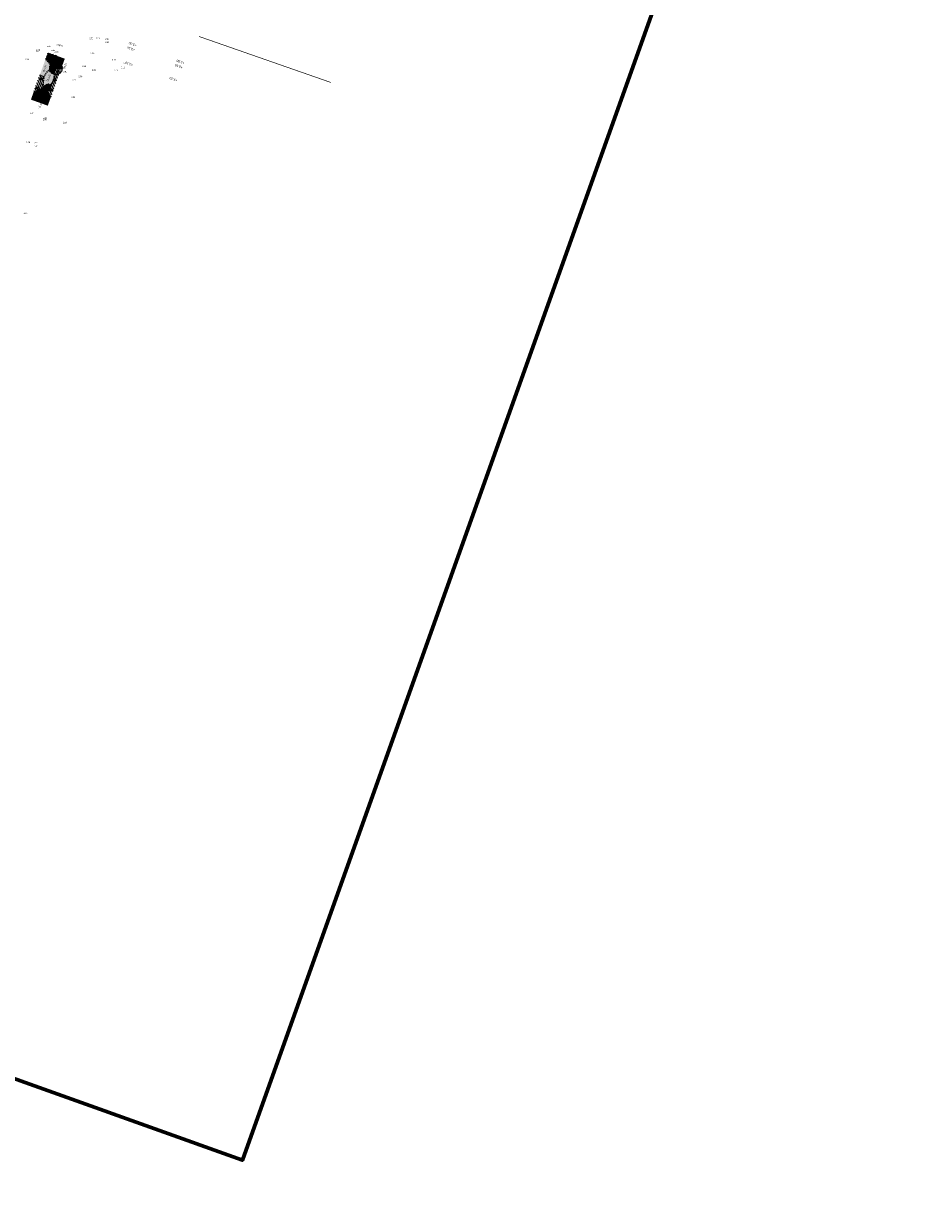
# Model space of a CAD drawing. Header units: metres. Extents: x 132707 to 140183, y 449708 to 457222.
# Tile 14 of 29: x 136602 to 136743, y 453720 to 453905. Entities that reach past the tile are written whole.
import ezdxf

# ---------------------------------------------------------------- set-up
doc = ezdxf.new("R2010")
doc.units = ezdxf.units.M
for name, pattern in [('DASHED2', [9.524999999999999, 6.35, -3.175]), ('lengtemarkering_1-3x10', [4, 1, -3]), ('LIJN3-1', [4, 3, -1])]:
    doc.linetypes.add(name, pattern=pattern)
doc.layers.add('-DR-alg-bladkaders viewports', color=7, linetype='Continuous', lineweight=60)
doc.layers.add('-DR-nw-gr-plantvak-scheiding', color=1, linetype='DASHED2', lineweight=9)
for name, color, linetype in [('-DR-bs-txt-hoogtemaat', 253, 'Continuous'), ('-DR-nw-gr-arc-bollen', 10, 'Continuous'), ('-DR-nw-gr-arc-solitaire vaste planten-Aster Thomsonii', 213, 'Continuous'), ('-DR-nw-gr-arc-solitaire vaste planten-Euphorbia', 21, 'Continuous'), ('-DR-nw-gr-arc-solitaire vaste planten-Pycnantheum', 42, 'Continuous'), ('-DR-nw-gr-solitaire heester', 96, 'Continuous'), ('-DR-nw-gr-text', 2, 'Continuous'), ('-DR-nw-mk-streep 3-1', 253, 'LIJN3-1')]:
    doc.layers.add(name, color=color, linetype=linetype)
doc.layers.add('-DR-nw-gr-arc-beplanting', color=7, linetype='Continuous', true_color=0xabceb2)
doc.layers.add('-DR-nw-gr-arc-gras', color=7, linetype='Continuous', true_color=0x8ebf73)
doc.styles.add('Drong', font='txt', dxfattribs={"height": 1.8})
pattern_1 = [(115.335625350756, (136421.6013757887, 453325.5636872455), (-0.2869617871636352, -0.1358645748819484), [])]

# ---------------------------------------------------------------- blocks, each defined once
blk = doc.blocks.new('Solitaire heester')
blk.add_lwpolyline([(-1.738422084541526, -4.390808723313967), (-2.165650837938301, -3.928363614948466), (-2.483742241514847, -4.006582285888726), (-2.464906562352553, -3.243960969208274), (-3.108512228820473, -3.265308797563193), (-3.941315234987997, -2.904578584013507), (-3.868064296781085, -2.452012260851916), (-4.359586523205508, -2.179992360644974), (-4.239036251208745, -1.822945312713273), (-3.950943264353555, -1.283816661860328), (-4.465961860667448, -0.924314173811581), (-4.503076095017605, -0.2488687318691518), (-4.693194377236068, -0.1051291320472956), (-4.52288920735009, 0.7919674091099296), (-4.165535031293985, 0.7508631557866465), (-4.408840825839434, 1.52244183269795), (-4.334976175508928, 2.133900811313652), (-3.641002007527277, 2.854190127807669), (-3.727257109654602, 3.148478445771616), (-3.088619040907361, 3.940484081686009), (-2.461086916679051, 3.914225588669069), (-2.205140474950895, 4.358141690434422), (-1.729077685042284, 4.197407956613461), (-1.539266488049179, 3.97422214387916), (-0.8928984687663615, 4.71058514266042), (-0.7661533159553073, 4.614758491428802), (-0.2489862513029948, 4.811378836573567), (0.8385356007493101, 4.576780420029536), (0.7504387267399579, 4.394391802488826), (2.044152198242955, 4.063660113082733), (2.201816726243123, 3.745261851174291), (2.885605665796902, 3.885625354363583), (3.186395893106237, 3.598453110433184), (3.366635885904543, 2.954233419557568), (4.159869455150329, 2.633380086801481), (4.070851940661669, 2.212653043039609), (4.434400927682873, 1.71867540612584), (4.306120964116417, 1.417271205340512), (4.763654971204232, 0.573362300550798), (4.517280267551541, 0.5504799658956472), (4.76739476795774, -0.5150800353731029), (4.517336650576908, -1.491315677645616), (3.976366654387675, -1.679899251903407), (4.022745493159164, -2.013757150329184), (3.932500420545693, -2.752268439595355), (3.0564445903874, -3.305015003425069), (3.102209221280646, -3.797765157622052), (2.654917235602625, -4.415726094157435), (2.345783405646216, -4.231802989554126), (1.876529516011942, -4.365050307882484), (1.329057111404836, -4.180206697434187), (0.6990696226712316, -4.789516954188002), (0.4057020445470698, -4.637433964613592), (-0.5083884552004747, -4.753073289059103), (-0.8481344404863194, -4.267132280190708), (-1.476280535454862, -4.399766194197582), (-1.738422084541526, -4.390808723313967)])
blk.add_circle((0, 0), 0.15)

msp = doc.modelspace()

# ---------------------------------------------------------------- hatches: boundary and pattern name
at = {"layer": '-DR-nw-gr-arc-beplanting'}
h = msp.add_hatch(color=256, dxfattribs=at)
h.dxf.hatch_style = 1
edge = h.paths.add_edge_path()
edge.add_line((136604.7430163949, 453897.2501596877), (136605.438286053, 453896.9984021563))
edge.add_arc((136607.9124621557, 453896.0826529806), 2.638208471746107, 126.4699510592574, 159.6893340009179, ccw=False)
edge.add_arc((136607.6490568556, 453898.4265017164), 1.323548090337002, 160.3338329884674, 189.6683917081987, ccw=False)
edge.add_line((136606.4027120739, 453898.8719276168), (136605.6735313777, 453899.8199292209))
edge.add_line((136605.6735313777, 453899.8199292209), (136604.7430163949, 453897.2501596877))
h = msp.add_hatch(color=256, dxfattribs=at)
h.dxf.hatch_style = 1
edge = h.paths.add_edge_path()
edge.add_line((136605.6735313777, 453899.8199292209), (136606.4027120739, 453898.8719276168))
edge.add_arc((136606.9377262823, 453898.6658197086), 0.5733416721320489, 140.4086950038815, 158.9314095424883, ccw=False)
edge.add_arc((136606.6897962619, 453898.8810839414), 0.2452214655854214, 95.84969256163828, 142.2495155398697, ccw=False)
edge.add_arc((136606.6573637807, 453898.8552540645), 0.2698769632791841, 35.750666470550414, 88.42032129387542, ccw=False)
edge.add_line((136606.8763870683, 453899.0129321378), (136607.3363574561, 453900.3001008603))
edge.add_line((136607.3363574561, 453900.3001008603), (136606.0199985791, 453900.7767551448))
edge.add_line((136606.0199985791, 453900.7767551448), (136605.6735313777, 453899.8199292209))
h = msp.add_hatch(color=256, dxfattribs=at)
h.dxf.hatch_style = 1
edge = h.paths.add_edge_path()
edge.add_ellipse((136606.7030937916, 453898.3760065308), major_axis=(-0.03829028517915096, 0.7490219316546), ratio=0.4999999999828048, start_angle=0, end_angle=360)
h = msp.add_hatch(color=256, dxfattribs=at)
h.dxf.hatch_style = 1
edge = h.paths.add_edge_path()
edge.add_arc((136605.8835265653, 453898.3417962), 1.198413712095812, -5.136338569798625, 34.05719766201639, ccw=False)
edge.add_line((136607.0771280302, 453898.2345070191), (136608.1165497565, 453898.3427347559))
edge.add_line((136608.1165497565, 453898.3427347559), (136608.6527163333, 453899.823446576))
edge.add_line((136608.6527163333, 453899.823446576), (136607.3363574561, 453900.3001008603))
edge.add_line((136607.3363574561, 453900.3001008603), (136606.8763870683, 453899.0129321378))
h = msp.add_hatch(color=256, dxfattribs=at)
h.dxf.hatch_style = 1
edge = h.paths.add_edge_path()
edge.add_line((136603.8053260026, 453894.6605740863), (136604.868743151, 453894.9081291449))
edge.add_arc((136606.3226937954, 453894.2179614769), 1.609442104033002, 127.5897527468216, 154.6070381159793, ccw=False)
edge.add_arc((136607.9124621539, 453896.0826529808), 2.638208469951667, 159.6893339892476, 192.9087169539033, ccw=False)
edge.add_line((136605.438286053, 453896.9984021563), (136604.7430163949, 453897.2501596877))
edge.add_line((136604.7430163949, 453897.2501596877), (136603.8053260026, 453894.6605740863))
h = msp.add_hatch(color=256, dxfattribs=at)
h.dxf.hatch_style = 1
edge = h.paths.add_edge_path()
edge.add_arc((136606.4701506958, 453894.1075072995), 1.787599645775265, 111.09676557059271, 129.1754688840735, ccw=False)
edge.add_arc((136606.1831105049, 453894.8574796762), 0.9845789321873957, 93.26409451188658, 111.2217162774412, ccw=False)
edge.add_arc((136606.1685207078, 453895.4759961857), 0.366816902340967, 43.69335694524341, 96.49146146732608, ccw=False)
edge.add_arc((136604.7052620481, 453897.2389165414), 2.294846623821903, 318.8685701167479, 373.1183446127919)
edge.add_arc((136606.7053133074, 453897.8962708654), 0.2716913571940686, 277.6293294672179, 329.8384077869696, ccw=False)
edge.add_arc((136606.7445117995, 453897.8827827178), 0.2558172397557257, 220.2675769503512, 269.29946170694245, ccw=False)
edge.add_arc((136607.0131030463, 453898.1450528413), 0.6308394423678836, 204.2836931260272, 222.6764982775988, ccw=False)
edge.add_arc((136607.5184230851, 453898.3766883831), 1.186714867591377, 188.3566545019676, 204.4442346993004, ccw=False)
edge.add_arc((136607.9124621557, 453896.0826529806), 2.638208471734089, 126.4699510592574, 192.9087169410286)
h = msp.add_hatch(color=256, dxfattribs=at)
h.dxf.hatch_style = 1
edge = h.paths.add_edge_path()
edge.add_arc((136606.1187069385, 453895.5224398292), 0.3769344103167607, -20.702860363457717, 33.30133868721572, ccw=False)
edge.add_arc((136605.4742413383, 453895.6984187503), 1.043912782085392, 325.04363860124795, 342.76897496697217, ccw=False)
edge.add_arc((136604.8249661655, 453896.1469401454), 1.833038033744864, 306.72047868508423, 325.1811926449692, ccw=False)
edge.add_line((136605.9209610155, 453894.6776465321), (136606.5081345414, 453893.900832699))
edge.add_line((136606.5081345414, 453893.900832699), (136608.1165497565, 453898.3427347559))
edge.add_line((136608.1165497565, 453898.3427347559), (136607.0771280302, 453898.2345070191))
edge.add_arc((136606.1012927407, 453898.2588057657), 0.9761377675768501, 329.2533368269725, 358.5736035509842, ccw=False)
edge.add_arc((136604.7052620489, 453897.2389165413), 2.294846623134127, -41.131429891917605, 13.118344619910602, ccw=False)
h = msp.add_hatch(color=256, dxfattribs=at)
h.dxf.hatch_style = 1
edge = h.paths.add_edge_path()
edge.add_ellipse((136605.6539367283, 453895.1033764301), major_axis=(0.7798099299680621, 0.6260163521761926), ratio=0.4999999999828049, start_angle=0, end_angle=360, ccw=False)
h = msp.add_hatch(color=256, dxfattribs=at)
h.dxf.hatch_style = 1
edge = h.paths.add_edge_path()
edge.add_line((136603.3643532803, 453893.4427556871), (136604.5465121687, 453893.0146952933))
edge.add_line((136604.5465121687, 453893.0146952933), (136605.0404021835, 453894.3786534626))
edge.add_arc((136605.0876237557, 453894.6472865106), 0.2727518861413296, 183.637338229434, 260.03013784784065, ccw=False)
edge.add_arc((136605.4105605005, 453894.6600762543), 0.5958995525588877, 155.4009144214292, 182.8947104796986, ccw=False)
edge.add_line((136604.868743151, 453894.9081291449), (136603.8053260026, 453894.6605740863))
edge.add_line((136603.8053260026, 453894.6605740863), (136603.3643532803, 453893.4427556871))
h = msp.add_hatch(color=256, dxfattribs=at)
h.dxf.hatch_style = 1
edge = h.paths.add_edge_path()
edge.add_line((136604.5465121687, 453893.0146952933), (136605.9970710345, 453892.489447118))
edge.add_line((136605.9970710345, 453892.489447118), (136606.5081345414, 453893.900832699))
edge.add_line((136606.5081345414, 453893.900832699), (136605.9209610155, 453894.6776465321))
edge.add_arc((136604.8368897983, 453896.0952118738), 1.7845733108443, 292.30499255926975, 307.4066486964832, ccw=False)
edge.add_arc((136605.1689170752, 453895.1952630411), 0.8266603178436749, 261.05636440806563, 294.6885417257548, ccw=False)
edge.add_line((136605.0404021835, 453894.3786534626), (136604.5465121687, 453893.0146952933))
at = {"layer": '-DR-nw-gr-arc-bollen'}
h = msp.add_hatch(dxfattribs=at)
h.set_pattern_fill('ANSI31', color=256, scale=0.1)
h.set_pattern_definition(pattern_1)
edge = h.paths.add_edge_path()
edge.add_line((136605.6735313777, 453899.8199292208), (136606.4027120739, 453898.8719276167))
edge.add_arc((136606.9377262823, 453898.6658197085), 0.5733416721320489, 140.4086950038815, 158.9314095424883, ccw=False)
edge.add_arc((136606.6897962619, 453898.8810839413), 0.2452214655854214, 95.84969256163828, 142.2495155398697, ccw=False)
edge.add_arc((136606.6573637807, 453898.8552540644), 0.2698769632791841, 35.750666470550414, 88.42032129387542, ccw=False)
edge.add_line((136606.8763870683, 453899.0129321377), (136607.3363574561, 453900.3001008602))
edge.add_line((136607.3363574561, 453900.3001008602), (136606.019998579, 453900.7767551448))
edge.add_line((136606.019998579, 453900.7767551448), (136605.6735313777, 453899.8199292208))
h = msp.add_hatch(dxfattribs=at)
h.set_pattern_fill('ANSI31', color=256, scale=0.1)
h.set_pattern_definition(pattern_1)
edge = h.paths.add_edge_path()
edge.add_line((136603.8053260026, 453894.6605740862), (136604.868743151, 453894.9081291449))
edge.add_arc((136606.3226937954, 453894.2179614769), 1.609442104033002, 127.5897527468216, 154.6070381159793, ccw=False)
edge.add_arc((136607.9124621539, 453896.0826529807), 2.638208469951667, 159.6893339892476, 192.9087169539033, ccw=False)
edge.add_line((136605.438286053, 453896.9984021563), (136604.7430163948, 453897.2501596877))
edge.add_line((136604.7430163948, 453897.2501596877), (136603.8053260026, 453894.6605740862))
h = msp.add_hatch(dxfattribs=at)
h.set_pattern_fill('ANSI31', color=256, scale=0.1)
h.set_pattern_definition([(115.335625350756, (136417.8346559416, 453326.9097264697), (-0.2869617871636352, -0.1358645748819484), [])])
edge = h.paths.add_edge_path()
edge.add_arc((136606.1187069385, 453895.5224398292), 0.3769344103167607, -20.702860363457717, 33.30133868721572, ccw=False)
edge.add_arc((136605.4742413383, 453895.6984187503), 1.043912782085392, 325.04363860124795, 342.76897496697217, ccw=False)
edge.add_arc((136604.8249661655, 453896.1469401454), 1.833038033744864, 306.72047868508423, 325.1811926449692, ccw=False)
edge.add_line((136605.9209610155, 453894.6776465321), (136606.5081345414, 453893.9008326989))
edge.add_line((136606.5081345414, 453893.9008326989), (136608.1165497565, 453898.3427347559))
edge.add_line((136608.1165497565, 453898.3427347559), (136607.0771280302, 453898.234507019))
edge.add_arc((136606.1012927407, 453898.2588057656), 0.9761377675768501, 329.2533368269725, 358.5736035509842, ccw=False)
edge.add_arc((136604.7052620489, 453897.2389165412), 2.294846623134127, -41.131429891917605, 13.118344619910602, ccw=False)
at = {"layer": '-DR-nw-gr-arc-gras', "transparency": 33554687}
h = msp.add_hatch(dxfattribs=at)
h.set_pattern_fill('AGR-BOLLEN', color=256, scale=0.15, pattern_type=2)
h.set_pattern_definition([(115.3356253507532, (136636.3656212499, 453727.9595244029), (-0.3355215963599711, -0.1588556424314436), [0.09, -0.2812275]), (205.3356253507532, (136636.3656212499, 453727.9595244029), (0.1588556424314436, -0.335521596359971), [0.09, -0.2812275])])
edge = h.paths.add_edge_path()
edge.add_arc((11815580.01601901, -3784284.906784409), 12424198.77081867, 160.0566581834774, 160.0569484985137, ccw=False)
edge.add_line((136455.7817502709, 453494.2542064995), (136455.1236357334, 453494.4933991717))
edge.add_line((136455.1236357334, 453494.4933991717), (136433.813485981, 453435.768343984))
edge.add_line((136433.813485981, 453435.768343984), (136432.1794965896, 453431.2550945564))
edge.add_line((136432.1794965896, 453431.2550945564), (136431.6775962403, 453429.8696168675))
edge.add_line((136431.6775962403, 453429.8696168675), (136432.3361921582, 453429.6307909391))
edge.add_line((136432.3361921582, 453429.6307909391), (136434.3092712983, 453435.0765755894))
at = {"layer": '-DR-nw-gr-arc-solitaire vaste planten-Aster Thomsonii'}
h = msp.add_hatch(color=256, dxfattribs=at)
h.dxf.hatch_style = 1
edge = h.paths.add_edge_path()
edge.add_arc((136606.2240089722, 453900.1573686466), 0.15, 0, 360)
h = msp.add_hatch(color=256, dxfattribs=at)
h.dxf.hatch_style = 1
edge = h.paths.add_edge_path()
edge.add_arc((136606.6399690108, 453894.9276077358), 0.15, 0, 360)
at = {"layer": '-DR-nw-gr-arc-solitaire vaste planten-Euphorbia'}
h = msp.add_hatch(color=256, dxfattribs=at)
h.dxf.hatch_style = 1
edge = h.paths.add_edge_path()
edge.add_arc((136607.6354270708, 453897.837664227), 0.15, 0, 360)
h = msp.add_hatch(color=256, dxfattribs=at)
h.dxf.hatch_style = 1
edge = h.paths.add_edge_path()
edge.add_arc((136605.0179453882, 453896.675664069), 0.15, 0, 360)
at = {"layer": '-DR-nw-gr-arc-solitaire vaste planten-Pycnantheum'}
h = msp.add_hatch(color=256, dxfattribs=at)
h.dxf.hatch_style = 1
edge = h.paths.add_edge_path()
edge.add_arc((136606.8754026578, 453899.6665210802), 0.15, 0, 360)
h = msp.add_hatch(color=256, dxfattribs=at)
h.dxf.hatch_style = 1
edge = h.paths.add_edge_path()
edge.add_arc((136604.3142768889, 453895.2816060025), 0.15, 0, 360)
h = msp.add_hatch(color=256, dxfattribs=at)
h.dxf.hatch_style = 1
edge = h.paths.add_edge_path()
edge.add_arc((136607.0276195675, 453896.4353239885), 0.15, 0, 360)

# ---------------------------------------------------------------- linework, layer by layer
at = {"layer": '-DR-alg-bladkaders viewports'}
msp.add_lwpolyline([(136549.0630131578, 453965.6610350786), (136483.6251258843, 453782.5414169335), (136636.3656212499, 453727.9595244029), (136701.8035085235, 453911.079142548)], close=True, dxfattribs=at)
at = {"layer": '-DR-nw-gr-arc-solitaire vaste planten-Aster Thomsonii'}
for centre in [(136606.2240089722, 453900.1573686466), (136606.6399690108, 453894.9276077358)]:
    msp.add_circle(centre, 0.15, dxfattribs=at)
at = {"layer": '-DR-nw-gr-arc-solitaire vaste planten-Euphorbia'}
for centre in [(136607.6354270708, 453897.837664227), (136605.0179453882, 453896.675664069)]:
    msp.add_circle(centre, 0.15, dxfattribs=at)
at = {"layer": '-DR-nw-gr-arc-solitaire vaste planten-Pycnantheum'}
for centre in [(136606.8754026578, 453899.6665210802), (136604.3142768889, 453895.2816060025), (136607.0276195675, 453896.4353239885)]:
    msp.add_circle(centre, 0.15, dxfattribs=at)
at = {"layer": '-DR-nw-gr-plantvak-scheiding', "ltscale": 0.03, "flags": 128}
for points in [[(136606.4027120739, 453898.8719276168), (136605.6735313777, 453899.8199292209)], [(136607.3363574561, 453900.3001008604), (136606.8763870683, 453899.0129321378)], [(136605.438286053, 453896.9984021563), (136604.7430163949, 453897.2501596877)], [(136607.0771280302, 453898.2345070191), (136608.1181538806, 453898.3429017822)], [(136604.8687431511, 453894.908129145), (136603.8053260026, 453894.6605740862)], [(136605.0404021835, 453894.3786534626), (136604.5465121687, 453893.0146952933)], [(136605.9209610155, 453894.6776465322), (136606.5081345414, 453893.900832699)]]:
    msp.add_lwpolyline(points, dxfattribs=at)
for points in [[(136606.3443080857, 453898.2042176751, 0.2982971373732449), (136605.3409285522, 453895.493281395)], [(136606.9402208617, 453897.7597621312, -0.2412317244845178), (136606.4337466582, 453895.7293927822)]]:
    msp.add_lwpolyline(points, format="xyb", dxfattribs=at)
at = {"layer": '-DR-nw-gr-plantvak-scheiding', "ltscale": 0.03}
msp.add_ellipse((136606.7030937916, 453898.3760065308), major_axis=(-0.03829028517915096, 0.7490219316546), ratio=0.4999999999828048, dxfattribs=at)
at = {"layer": '-DR-nw-gr-plantvak-scheiding', "ltscale": 0.03, "extrusion": (0, 0, -1)}
msp.add_ellipse((136605.6539367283, 453895.1033764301), major_axis=(0.7798099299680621, 0.6260163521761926), ratio=0.4999999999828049, dxfattribs=at)
at = {"layer": '-DR-nw-mk-streep 3-1', "linetype": 'lengtemarkering_1-3x10', "lineweight": 13, "const_width": 0.1, "flags": 128}
msp.add_lwpolyline([(136629.5973017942, 453903.2950775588), (136650.1687222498, 453896.120020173)], dxfattribs=at)

# ---------------------------------------------------------------- block references
at = {"layer": '-DR-nw-gr-solitaire heester', "xscale": 0.2, "yscale": 0.2, "zscale": 0.2, "rotation": 70.17551579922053}
for p in [(136607.2789032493, 453898.2555164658), (136604.9585249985, 453894.1525362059)]:
    msp.add_blockref('Solitaire heester', p, dxfattribs=at)

# ---------------------------------------------------------------- texts
at = {"layer": '-DR-bs-txt-hoogtemaat', "style": 'Drong'}
for s, p in [('+3.10', (136619.6406510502, 453901.3390228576)), ('+3.00', (136619.8929719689, 453902.0504635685)), ('+3.10', (136619.3429784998, 453898.9695386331)), ('+3.00', (136627.3511172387, 453899.2819944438)), ('+3.10', (136627.0987963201, 453898.5705537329)), ('+3.10', (136626.2663436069, 453896.5737952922))]:
    msp.add_text(s, height=0.36, rotation=160.0643803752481, dxfattribs=at).set_placement(p)
at = {"layer": '-DR-bs-txt-hoogtemaat', "color": 253, "char_height": 0.22, "attachment_point": 7, "style": 'Drong'}
for s, insert in [('2.75', (136612.5, 453902.8659999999, 2.75)), ('2.81', (136613.499, 453902.874, 2.812)), ('2.87', (136614.975, 453902.798, 2.87)), ('2.61', (136604.155, 453900.851, 2.61)), ('2.53', (136604.191, 453901.087, 2.525)), ('2.56', (136605.842, 453901.652, 2.561)), ('2.56', (136606.561, 453901.032, 2.558)), ('2.68', (136607.048, 453900.78, 2.684)), ('2.68', (136607.373, 453901.8449999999, 2.681)), ('2.72', (136607.767, 453901.6819999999, 2.723)), ('2.99', (136614.974, 453902.275, 2.99)), ('2.55', (136602.48, 453899.607, 2.553)), ('2.98', (136612.665, 453900.543, 2.976)), ('3.11', (136616.015, 453899.554, 3.108)), ('3.14', (136617.821, 453898.993, 3.142)), ('2.81', (136608.433, 453897.7, 2.806)), ('2.94', (136610.783, 453896.9369999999, 2.94)), ('3.00', (136611.38, 453898.533, 3.004)), ('3.03', (136612.899, 453897.918, 3.031)), ('3.12', (136616.365, 453897.889, 3.116)), ('3.13', (136617.448, 453898.335, 3.131)), ('2.56', (136605.064, 453896.2669999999, 2.559)), ('2.86', (136609.853, 453896.324, 2.856)), ('2.43', (136604.145, 453893.668, 2.425)), ('2.43', (136604.245, 453894.444, 2.426)), ('2.82', (136609.679, 453893.707, 2.82)), ('2.47', (136603.183, 453891.25, 2.467)), ('2.50', (136605.246, 453890.2199999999, 2.496)), ('2.58', (136605.313, 453890.471, 2.575)), ('2.68', (136608.355, 453889.749, 2.677)), ('2.38', (136602.637, 453886.65, 2.375)), ('2.40', (136603.805, 453886.03, 2.404)), ('2.44', (136603.937, 453886.601, 2.436)), ('1.31', (136602.23, 453875.602, 1.309))]:
    msp.add_mtext(s, dxfattribs=dict(at, insert=insert))
at = {"layer": '-DR-nw-gr-text', "attachment_point": 1, "rotation": 70.33562535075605, "style": 'Drong'}
for s, width, insert, char_height in [('\\pt0.3;{\\fEurostile|b0|i1|c0|p34;As.d.}', 1.787823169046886, (136606.134384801, 453899.5092892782, -4.058), 0.3), ('\\pt0.3;{\\fEurostile|b0|i1|c0|p34;Mi.s.K.S.}', 1.787823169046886, (136606.2115970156, 453897.8077425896, -4.058), 0.3), ('\\pt0.3;{\\fEurostile|b0|i1|c0|p34;Vi.d.}', 1.787823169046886, (136607.378899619, 453898.8865603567, -4.058), 0.3), ('St.p.', 2.13358308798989, (136608.3123006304, 453898.2823063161, -2.029), 0.36), ('{\\fEurostile|b0|i1|c0|p34;Pr.l.P.}', 0.9676633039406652, (136605.2219367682, 453897.8331271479), 0.3), ('{\\fEurostile|b0|i1|c0|p34;Di.s.B.}', 0.9676633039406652, (136605.7896667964, 453896.3212296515, -2.029), 0.3), ('{\\fEurostile|b0|i1|c0|p34;Ne.f.W.L.}', 0.9676633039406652, (136606.769487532, 453895.8397927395), 0.3), ('\\pt0.3;{\\fEurostile|b0|i1|c0|p34;Ge.A.T.}', 1.787823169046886, (136604.4251515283, 453895.5721760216, -4.058), 0.3), ('\\pt0.3;{\\fEurostile|b0|i1|c0|p34;Mi.s.K.S.}', 1.787823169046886, (136605.2232503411, 453894.4554022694, -4.058), 0.3), ('\\pt0.3;{\\fEurostile|b0|i1|c0|p34;Li.m.}', 1.787823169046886, (136603.90656629, 453893.6211499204, -6.1455), 0.3), ('{\\fEurostile|b0|i1|c0|p34;Pr.l.P.}', 0.9676633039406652, (136605.2933647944, 453893.0183149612), 0.3), ('Vi.o.', 2.13358308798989, (136604.4607881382, 453892.1026981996, -2.029), 0.36)]:
    msp.add_mtext_dynamic_manual_height_columns(s, width=width, gutter_width=1.8, heights=[0], dxfattribs=dict(at, insert=insert, char_height=char_height))

doc.saveas('drawing.dxf')
